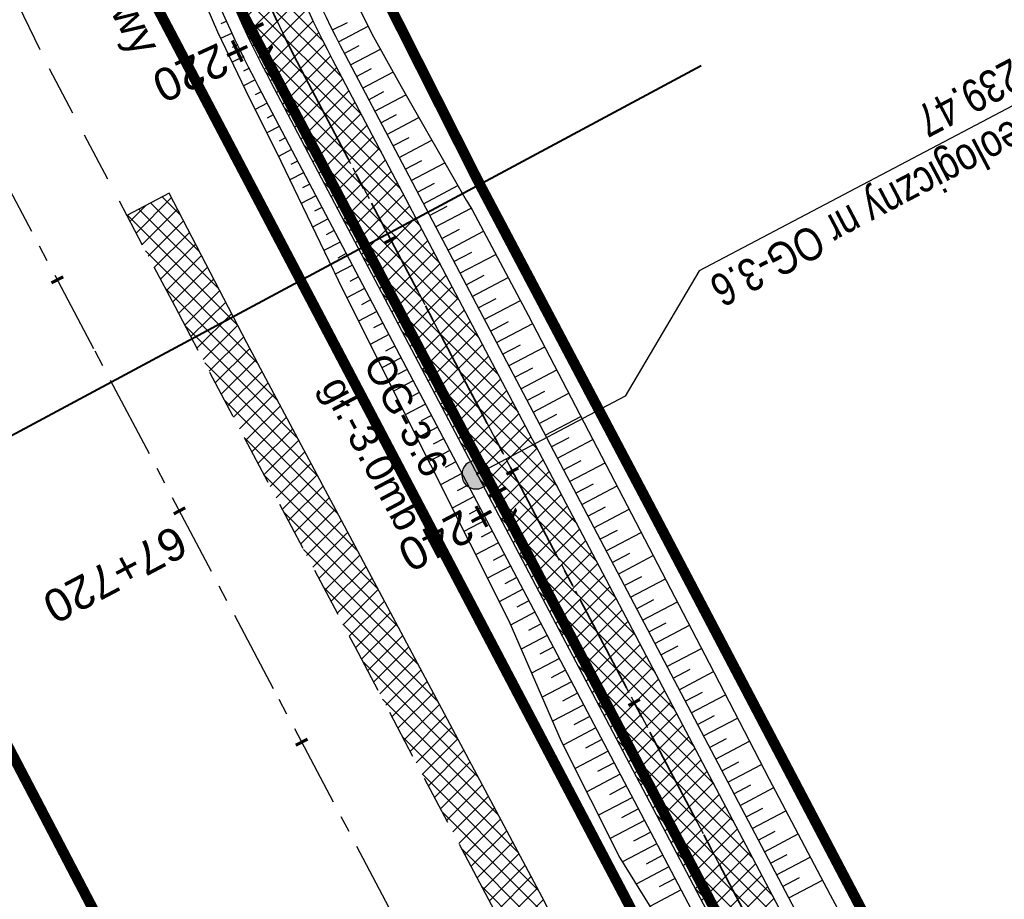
# Model space of a CAD drawing. Header units: metres. Extents: x 7529682 to 7533751, y 5721195 to 5727842.
# Tile 178 of 210: x 7530279 to 7530316, y 5726686 to 5726720. Entities that reach past the tile are written whole.
import ezdxf

# ---------------------------------------------------------------- set-up
doc = ezdxf.new("R2010")
doc.units = ezdxf.units.M
for name, pattern in [('817-dzialki-09-05-04$0$HIDDEN', [0.375, 0.25, -0.125]), ('ACAD_ISO05W100', [33, 24, -3, 0, -3, 0, -3]), ('CENTER', [50.8, 31.75, -6.35, 6.35, -6.35]), ('CENTER2', [28.575, 19.05, -3.175, 3.175, -3.175]), ('HIDDEN', [9.525, 6.35, -3.175])]:
    doc.linetypes.add(name, pattern=pattern)
for name, color, linetype in [('C-DROGI-SYTUACJA', 7, 'Continuous'), ('C-DROGI-SYTUACJA-ETYKIETY', 7, 'Continuous'), ('D-hatch-pobocza', 131, 'Continuous'), ('D-otw-geotechniczne', 4, 'Continuous'), ('D-pobocza', 60, 'Continuous'), ('D-rowy', 160, 'Continuous'), ('D-skarpa', 2, 'Continuous'), ('D-skarpa-kreskowanie', 2, 'Continuous')]:
    doc.layers.add(name, color=color, linetype=linetype)
for name, color, linetype, lineweight, true_color in [('D-ewidencja-numery', 7, 'Continuous', 50, 0x40ff00), ('D-hatch-ciag-pieszo-rowerowy', 7, 'Continuous', 13, 0xff9f80), ('D-LR-etap-III', 7, '817-dzialki-09-05-04$0$HIDDEN', 50, 0x00008f), ('D-typowe', 7, 'Continuous', 40, 0x0061c2)]:
    doc.layers.add(name, color=color, linetype=linetype, lineweight=lineweight, true_color=true_color)
for name, color, linetype, lineweight in [('D-krawędzie', 3, 'Continuous', 30), ('D-obrzeża', 2, 'Continuous', 30), ('D-opisy', 2, 'Continuous', 30), ('D-otw-geotechniczne-opis', 7, 'Continuous', 30), ('D-oś', 10, 'CENTER', 30), ('D-pas-drogowy', 7, 'ACAD_ISO05W100', 50)]:
    doc.layers.add(name, color=color, linetype=linetype, lineweight=lineweight)
doc.layers.add('poprzeczki', color=7, linetype='Continuous', true_color=0x0000c7)
doc.styles.add('2mm08', font='arial.ttf', dxfattribs={"width": 0.8})
doc.styles.add('ARIAL', font='arial.ttf', dxfattribs={"height": 1})
doc.styles.get("Standard").update_dxf_attribs({"font": 'arial.ttf'})
pattern_1 = [(45, (0, 0), (-0.33675960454, 0.33675960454), []), (135, (0, 0), (-0.33675960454, -0.33675960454), [])]

# ---------------------------------------------------------------- blocks, each defined once
blk = doc.blocks.new('AeccTickLine')
at = {"color": 0, "linetype": 'ByBlock', "lineweight": -2}
blk.add_line((0, 1), (0, -1), dxfattribs=at)
blk = doc.blocks.new('otwor')
at = {"layer": 'D-otw-geotechniczne', "lineweight": 25}
h = blk.add_hatch(color=256, dxfattribs=at)
edge = h.paths.add_edge_path()
edge.add_arc((0, 0), 1.164, 0, 360)
blk.add_circle((0, 0), 1.164, dxfattribs=at)

msp = doc.modelspace()

# ---------------------------------------------------------------- hatches: boundary and pattern name
at = {"layer": 'D-hatch-ciag-pieszo-rowerowy'}
h = msp.add_hatch(dxfattribs=at)
h.set_pattern_fill('ANSI37', color=256, scale=0.15, style=0)
h.set_pattern_definition(pattern_1)
h.paths.add_polyline_path([(7530290.543, 5726718.376, -0.059816), (7530286.289, 5726729.511), (7530285.062, 5726729.254, 0.060756), (7530289.362, 5726717.937), (7530322.484, 5726654.998), (7530323.29, 5726653.468), (7530324.387, 5726654.066), (7530323.59, 5726655.581)])
h.paths.add_polyline_path([(7530289.362, 5726717.937, -0.060756), (7530285.062, 5726729.254), (7530283.836, 5726728.997, 0.061696), (7530288.18, 5726717.498), (7530321.378, 5726654.416), (7530322.193, 5726652.869), (7530323.29, 5726653.468), (7530322.484, 5726654.998)])
at = {"layer": 'D-hatch-pobocza'}
h = msp.add_hatch(dxfattribs=at)
h.set_pattern_fill('ANSI37', color=256, scale=0.15, style=0)
h.set_pattern_definition(pattern_1)
h.paths.add_polyline_path([(7530484.05, 5726334.34), (7530471.92, 5726357.11), (7530458.95, 5726381.07), (7530447.57, 5726403.23), (7530435.55, 5726425.46), (7530424.34, 5726446.96), (7530408.22, 5726477.68), (7530396.72, 5726499.26), (7530381.74, 5726527.87), (7530371.44, 5726547.5), (7530359.58, 5726569.81), (7530349.42, 5726588.72), (7530332.29, 5726621.37), (7530323.72, 5726638.05), (7530306.54, 5726670.82), (7530298.56, 5726686.33), (7530287.26, 5726707.54), (7530284.291, 5726713.261), (7530282.67, 5726712.404), (7530284.501, 5726708.94), (7530291.376, 5726695.94), (7530296.046, 5726687.107), (7530304.464, 5726671.187), (7530316.604, 5726648.181), (7530333.058, 5726617.014), (7530350.004, 5726585.006), (7530367.258, 5726552.316), (7530385.763, 5726517.235), (7530404.054, 5726482.546), (7530421.087, 5726450.182), (7530442.442, 5726409.661), (7530463.421, 5726369.85), (7530489.269, 5726320.828), (7530506.412, 5726288.291), (7530524.315, 5726254.784), (7530540.549, 5726224.891), (7530548.273, 5726210.669), (7530551.697, 5726207.035), (7530543.21, 5726222.9), (7530538.34, 5726232.11), (7530533.7, 5726240.35), (7530511.95, 5726280.97), (7530499.24, 5726305.31)])

# ---------------------------------------------------------------- linework, layer by layer
at = {"layer": 'C-DROGI-SYTUACJA', "color": 10, "linetype": 'CENTER2', "lineweight": 35, "ltscale": 0.2}
msp.add_lwpolyline([(7530272.969, 5726756.475), (7530281.424, 5726740.504, -0.065084), (7530284.142, 5726733.217), (7530284.891, 5726729.972, 0.064463), (7530289.362, 5726717.937), (7530322.484, 5726654.998), (7530339.922, 5726621.886), (7530356.842, 5726589.483), (7530379.806, 5726546.279), (7530402.949, 5726502.005), (7530424.44, 5726461.025)], format="xyb", dxfattribs=at)
at = {"layer": 'D-ewidencja-numery', "color": 12, "ltscale": 15, "true_color": 0xc70000}
msp.add_lwpolyline([(7530277.51, 5726760.213), (7530286.037, 5726744.107), (7530288.097, 5726735.884), (7530290.394, 5726725.047), (7530296.177, 5726713.583), (7530302.726, 5726701.182), (7530325.685, 5726657.466), (7530343.244, 5726623.649), (7530360.23, 5726591.747), (7530383.209, 5726548.059), (7530406.018, 5726503.606), (7530427.465, 5726462.62)], dxfattribs=at)
at = {"layer": 'D-krawędzie', "linetype": 'HIDDEN', "ltscale": 0.3}
msp.add_lwpolyline([(7530276.009, 5726725.598), (7530279.7, 5726718.02), (7530284.501, 5726708.94), (7530291.376, 5726695.94), (7530296.046, 5726687.107), (7530304.464, 5726671.187), (7530316.604, 5726648.181), (7530333.058, 5726617.014), (7530350.004, 5726585.006), (7530367.258, 5726552.316), (7530385.763, 5726517.235), (7530404.054, 5726482.546), (7530421.087, 5726450.182), (7530442.442, 5726409.661), (7530463.421, 5726369.85), (7530489.269, 5726320.828), (7530506.412, 5726288.291), (7530524.315, 5726254.784), (7530540.549, 5726224.891), (7530548.24, 5726210.73)], dxfattribs=at)
at = {"layer": 'D-LR-etap-III', "ltscale": 10, "flags": 128}
msp.add_lwpolyline([(7531750.474, 5723895.103, 0.4, 0.4, 0), (7531750.505, 5723895.13, 0.4, 0.4, 0), (7531682.71, 5724022.92, 0.4, 0.4, 0), (7531619.177, 5724147.204, 0.4, 0.4, 0), (7531592.309, 5724198.489, 0.4, 0.4, 0), (7531553.264, 5724272.919, 0.4, 0.4, 0), (7531504.02, 5724366.79, 0.4, 0.4, 0), (7531482.09, 5724407.62, 0.4, 0.4, 0), (7531412.35, 5724541.183, 0.4, 0.4, 0), (7531388.464, 5724586.93, 0.4, 0.4, 0), (7531345.12, 5724669.94, 0.4, 0.4, 0), (7531127.66, 5725081.67, 0.4, 0.4, 0), (7531059.253, 5725211.041, 0.4, 0.4, 0), (7531008.007, 5725307.954, 0.4, 0.4, 0), (7530964.182, 5725390.836, 0.4, 0.4, 0), (7530914.557, 5725484.684, 0.4, 0.4, 0), (7530865.243, 5725577.494, 0.4, 0.4, 0), (7530840.085, 5725624.059, 0.4, 0.4, 0), (7530802.56, 5725694.925, 0.4, 0.4, 0), (7530755.54, 5725787.51, 0.4, 0.4, 0), (7530708.718, 5725876.303, 0.4, 0.4, 0), (7530695.12, 5725902.09, 0.4, 0.4, 0), (7530642.914, 5726001.078, 0.4, 0.4, 0), (7530634.935, 5726016.147, 0.4, 0.4, 0), (7530610.82, 5726061.93, 0.4, 0.4, 0), (7530610.82, 5726061.93, 0.4, 0.4, 0), (7530607.21, 5726063.51, 0.4, 0.4, 0), (7530597.42, 5726080.68, 0.4, 0.4, 0), (7530591.16, 5726088.44, 0.4, 0.4, 0), (7530581.28, 5726107.21, 0.4, 0.4, 0), (7530571.29, 5726130.56, 0.4, 0.4, 0), (7530549.555, 5726171.527, 0.4, 0.4, 0), (7530531.014, 5726206.474, 0.4, 0.4, 0), (7530516.461, 5726236.017, 0.4, 0.4, 0), (7530500.799, 5726266.141, 0.4, 0.4, 0), (7530491.35, 5726283.94, 0.4, 0.4, 0), (7530482.4, 5726303.41, 0.4, 0.4, 0), (7530482.4, 5726303.41, 0.4, 0.4, 0), (7530450.41, 5726357.28, 0.4, 0.4, 0), (7530397.759, 5726458.5, 0.4, 0.4, 0), (7530334.708, 5726583.665, 0.4, 0.4, 0), (7530303.939, 5726645.168, 0.4, 0.4, 0), (7530300.51, 5726651.778, 0.4, 0.4, 0), (7530289.214, 5726671.967, 0.4, 0.4, 0), (7530281.54, 5726685.57, 0.4, 0.4, 0), (7530261.371, 5726724.163, 0.4, 0.4, 0), (7530254.03, 5726738.21, 0.4, 0.4, 0), (7530197.22, 5726845.06, 0.4, 0.4, 0), (7530194.71, 5726849.15, 0.4, 0.4, 0), (7530195.92, 5726850.75, 0.4, 0.4, 0), (7530170.547, 5726892.961, 0.4, 0.4, 0), (7530143.175, 5726945.066, 0.4, 0.4, 0), (7530105.06, 5727018.32, 0.4, 0.4, 0), (7530100.06, 5727027.16, 0.4, 0.4, 0), (7530062.319, 5727099.625, 0.4, 0.4, 0), (7530015.379, 5727189.42, 0.4, 0.4, 0), (7529983.208, 5727250.207, 0.4, 0.4, 0), (7529953.284, 5727306.747, 0.4, 0.4, 0), (7529900.671, 5727406.159, 0.4, 0.4, 0), (7529890.63, 5727425.131, 0.4, 0.4, 0), (7529875.155, 5727454.426, 0.4, 0.4, 0), (7529857.56, 5727487.787, 0.4, 0.4, 0), (7529835.194, 5727530.193, 0.4, 0.4, 0), (7529811.741, 5727574.662, 0.4, 0.4, 0), (7529792.102, 5727611.923, 0.4, 0.4, 0), (7529768.066, 5727657.47, 0.4, 0.4, 0), (7529755.211, 5727682.131, 0.4, 0.4, 0), (7529753.31, 5727681.13, 0.4, 0.4, 0), (7529739.21, 5727707.77, 0.4, 0.4, 0), (7529735.395, 5727711.252, 0.4, 0.4, 0), (7529725.42, 5727730.2, 0.4, 0.4, 0), (7529723.55, 5727729.88, 0.4, 0.4, 0), (7529695.567, 5727782.932, 0.4, 0.4, 0), (7529717.68, 5727794.024, 0.4, 0.4, 0), (7529736.275, 5727758.647, 0.4, 0.4, 0), (7529736.275, 5727758.647, 0.4, 0.4, 0), (7529744.511, 5727750.406, 0.4, 0.4, 0), (7529744.511, 5727750.406, 0.4, 0.4, 0), (7529750.283, 5727738.55, 0.4, 0.4, 0), (7529777.109, 5727687.569, 0.4, 0.4, 0), (7529796.515, 5727651.33, 0.4, 0.4, 0), (7529814.938, 5727616.793, 0.4, 0.4, 0), (7529839.007, 5727572.304, 0.4, 0.4, 0), (7529860.618, 5727532.509, 0.4, 0.4, 0), (7529882.349, 5727491.504, 0.4, 0.4, 0), (7529904.865, 5727449.096, 0.4, 0.4, 0), (7529920.747, 5727418.885, 0.4, 0.4, 0), (7529946.677, 5727368.547, 0.4, 0.4, 0), (7529972.025, 5727320.573, 0.4, 0.4, 0), (7529987.74, 5727290.153, 0.4, 0.4, 0), (7529996.497, 5727273.662, 0.4, 0.4, 0), (7530017.541, 5727234.203, 0.4, 0.4, 0), (7530033.054, 5727204.864, 0.4, 0.4, 0), (7530051.623, 5727170.223, 0.4, 0.4, 0), (7530069.277, 5727137.016, 0.4, 0.4, 0), (7530089.385, 5727097.534, 0.4, 0.4, 0), (7530109.713, 5727060.747, 0.4, 0.4, 0), (7530136.77, 5727011.64, 0.4, 0.4, 0), (7530162.447, 5726962.744, 0.4, 0.4, 0), (7530187.674, 5726916.992, 0.4, 0.4, 0), (7530207.821, 5726879.335, 0.4, 0.4, 0), (7530230.626, 5726834.519, 0.4, 0.4, 0), (7530262.288, 5726776.618, 0.4, 0.4, 0), (7530277.51, 5726760.213, 0.4, 0.4, 0), (7530286.037, 5726744.107, 0.4, 0.4, 0), (7530288.097, 5726735.884, 0.4, 0.4, 0), (7530290.394, 5726725.047, 0.4, 0.4, 0), (7530296.177, 5726713.583, 0.4, 0.4, 0), (7530302.726, 5726701.182, 0.4, 0.4, 0), (7530325.685, 5726657.466, 0.4, 0.4, 0), (7530343.244, 5726623.649, 0.4, 0.4, 0), (7530360.23, 5726591.747, 0.4, 0.4, 0), (7530383.209, 5726548.059, 0.4, 0.4, 0), (7530406.018, 5726503.606, 0.4, 0.4, 0), (7530427.465, 5726462.62, 0.4, 0.4, 0), (7530447.928, 5726424.388, 0.4, 0.4, 0), (7530471.127, 5726379.921, 0.4, 0.4, 0), (7530490.501, 5726343.033, 0.4, 0.4, 0), (7530509.499, 5726306.733, 0.4, 0.4, 0), (7530529.89, 5726267.244, 0.4, 0.4, 0), (7530543.852, 5726238.99, 0.4, 0.4, 0), (7530554.809, 5726218.944, 0.4, 0.4, 0), (7530559.027, 5726212.223, 0.4, 0.4, 0), (7530563.061, 5726206.41, 0.4, 0.4, 0), (7530566.934, 5726200.464, 0.4, 0.4, 0), (7530569.771, 5726194.902, 0.4, 0.4, 0), (7530571.473, 5726191.282, 0.4, 0.4, 0), (7530572.839, 5726188.025, 0.4, 0.4, 0), (7530575.295, 5726182.035, 0.4, 0.4, 0), (7530579.737, 5726173.306, 0.4, 0.4, 0), (7530583.3, 5726167.41, 0.4, 0.4, 0), (7530593.4, 5726163.33, 0.4, 0.4, 0), (7530598.618, 5726155.264, 0.4, 0.4, 0), (7530608.258, 5726140.497, 0.4, 0.4, 0), (7530603.27, 5726136.83, 0.4, 0.4, 0), (7530606.53, 5726131.84, 0.4, 0.4, 0), (7530604.239, 5726124.217, 0.4, 0.4, 0), (7530605.847, 5726121.63, 0.4, 0.4, 0), (7530608.972, 5726116.164, 0.4, 0.4, 0), (7530618.114, 5726097.791, 0.4, 0.4, 0), (7530651.213, 5726034.96, 0.4, 0.4, 0), (7530670.244, 5725998.611, 0.4, 0.4, 0), (7530698.075, 5725945.953, 0.4, 0.4, 0), (7530716.506, 5725911.305, 0.4, 0.4, 0), (7530735.223, 5725875.667, 0.4, 0.4, 0), (7530752.504, 5725842.155, 0.4, 0.4, 0), (7530778.311, 5725793.501, 0.4, 0.4, 0), (7530797.5, 5725756.382, 0.4, 0.4, 0), (7530812.519, 5725728.289, 0.4, 0.4, 0), (7530820.039, 5725713.16, 0.4, 0.4, 0), (7530822.422, 5725710.194, 0.4, 0.4, 0), (7530833.155, 5725688.801, 0.4, 0.4, 0), (7530849.629, 5725656.159, 0.4, 0.4, 0), (7530867.983, 5725621.964, 0.4, 0.4, 0), (7530872.63, 5725612.888, 0.4, 0.4, 0), (7530880.354, 5725597.595, 0.4, 0.4, 0), (7530883.839, 5725593.389, 0.4, 0.4, 0), (7530891.782, 5725587.763, 0.4, 0.4, 0), (7530895.039, 5725584.281, 0.4, 0.4, 0), (7530897.034, 5725580.941, 0.4, 0.4, 0), (7530900.952, 5725579.946, 0.4, 0.4, 0), (7530904.81, 5725571.977, 0.4, 0.4, 0), (7530903.682, 5725568.566, 0.4, 0.4, 0), (7530908.901, 5725558.845, 0.4, 0.4, 0), (7530910.252, 5725545.672, 0.4, 0.4, 0), (7530912.873, 5725538.646, 0.4, 0.4, 0), (7530945.278, 5725478.464, 0.4, 0.4, 0), (7530959.692, 5725450.246, 0.4, 0.4, 0), (7531002.827, 5725368.192, 0.4, 0.4, 0), (7531044.704, 5725290.314, 0.4, 0.4, 0), (7531064.099, 5725253.213, 0.4, 0.4, 0), (7531083.01, 5725216.678, 0.4, 0.4, 0), (7531113.013, 5725158.466, 0.4, 0.4, 0), (7531137.364, 5725113.071, 0.4, 0.4, 0), (7531150.831, 5725086.712, 0.4, 0.4, 0), (7531159.746, 5725076.641, 0.4, 0.4, 0), (7531166.31, 5725074.58, 0.4, 0.4, 0), (7531172.29, 5725062.58, 0.4, 0.4, 0), (7531170.59, 5725055.606, 0.4, 0.4, 0), (7531173.733, 5725044.081, 0.4, 0.4, 0), (7531215.342, 5724964.86, 0.4, 0.4, 0), (7531238.054, 5724921.685, 0.4, 0.4, 0), (7531262.39, 5724875.283, 0.4, 0.4, 0), (7531295.587, 5724811.266, 0.4, 0.4, 0), (7531348.488, 5724712.363, 0.4, 0.4, 0), (7531363.741, 5724682.684, 0.4, 0.4, 0), (7531366.987, 5724675.865, 0.4, 0.4, 0), (7531382.541, 5724646.111, 0.4, 0.4, 0), (7531401.299, 5724610.875, 0.4, 0.4, 0), (7531428.965, 5724558.862, 0.4, 0.4, 0), (7531449.111, 5724520.398, 0.4, 0.4, 0), (7531477.293, 5724465.831, 0.4, 0.4, 0), (7531500.996, 5724421.113, 0.4, 0.4, 0), (7531512.122, 5724400.549, 0.4, 0.4, 0), (7531513.782, 5724396.757, 0.4, 0.4, 0), (7531526.32, 5724379.39, 0.4, 0.4, 0), (7531566.784, 5724302.736, 0.4, 0.4, 0), (7531612.277, 5724225.61, 0.4, 0.4, 0), (7531620.493, 5724210.548, 0.4, 0.4, 0), (7531631.578, 5724196.258, 0.4, 0.4, 0), (7531653.484, 5724152.434, 0.4, 0.4, 0), (7531661.151, 5724128.494, 0.4, 0.4, 0), (7531673.881, 5724101.186, 0.4, 0.4, 0), (7531684.691, 5724081.184, 0.4, 0.4, 0), (7531699.212, 5724051.17, 0.4, 0.4, 0), (7531704.034, 5724040.584, 0.4, 0.4, 0), (7531704.034, 5724040.584, 0.4, 0.4, 0), (7531703.913, 5724037.17, 0.4, 0.4, 0), (7531736.42, 5723969.232, 0.4, 0.4, 0), (7531738.285, 5723967.699, 0.4, 0.4, 0), (7531742.181, 5723962.346, 0.4, 0.4, 0), (7531744.286, 5723958.616, 0.4, 0.4, 0), (7531755.393, 5723944.193, 0.4, 0.4, 0), (7531758.69, 5723936.76, 0.4, 0.4, 0), (7531780.08, 5723929.25, 0.4, 0.4, 0), (7531792.612, 5723906.338, 0.4, 0.4, 0), (7531792.612, 5723906.338, 0.4, 0.4, 0), (7531756.962, 5723883.055, 0.4, 0.4, 0), (7531750.46, 5723895.13, 0.4, 0.4, 0), (7531750.46, 5723895.13, 0, 0, 0)], format="xyseb", dxfattribs=at)
at = {"layer": 'D-obrzeża', "linetype": 'ByBlock'}
msp.add_lwpolyline([(7530323.59, 5726655.58), (7530290.543, 5726718.376, -0.064463), (7530286.072, 5726730.411), (7530284.652, 5726736.563, 0.051126), (7530283.992, 5726738.494), (7530283.277, 5726740.048)], format="xyb", dxfattribs=at)
at = {"layer": 'D-obrzeża'}
msp.add_lwpolyline([(7530280.403, 5726739.321), (7530281.108, 5726737.815, -0.03899), (7530283.13, 5726732.041), (7530283.709, 5726729.533, 0.064463), (7530288.18, 5726717.498), (7530321.378, 5726654.416)], format="xyb", dxfattribs=at)
at = {"layer": 'D-otw-geotechniczne-opis', "linetype": 'ByBlock', "lineweight": 30}
msp.add_lwpolyline([(7530321.121, 5726719.007), (7530304.565, 5726710.294), (7530301.734, 5726705.494), (7530296.028, 5726702.491)], dxfattribs=at)
at = {"layer": 'D-oś', "ltscale": 0.03}
msp.add_lwpolyline([(7529994.785, 5727271.452), (7530014.919, 5727233.118), (7530030.611, 5727203.571), (7530048.952, 5727168.884), (7530066.584, 5727135.609), (7530088.792, 5727092.929), (7530119.442, 5727037.047), (7530133.98, 5727010.094), (7530160.017, 5726961.45), (7530183.787, 5726917.333), (7530204.666, 5726877.528), (7530227.909, 5726832.904), (7530259.102, 5726774.826, 0.063585), (7530264.989, 5726766.578), (7530268.47, 5726762.818, -0.065084), (7530272.969, 5726756.475), (7530281.424, 5726740.504, -0.065084), (7530284.142, 5726733.217), (7530284.891, 5726729.972, 0.064463), (7530289.362, 5726717.937), (7530322.484, 5726654.998)], format="xyb", dxfattribs=at)
at = {"layer": 'D-oś', "ltscale": 0.1}
msp.add_lwpolyline([(7530594.845, 5726110.895), (7530540.21, 5726214.45), (7530503.32, 5726286.651), (7530486.173, 5726319.196), (7530460.325, 5726368.218), (7530439.346, 5726408.03), (7530417.989, 5726448.552), (7530400.958, 5726480.914), (7530382.667, 5726515.602), (7530364.162, 5726550.682), (7530346.91, 5726583.371), (7530329.964, 5726615.378), (7530313.508, 5726646.548), (7530301.37, 5726669.551), (7530292.952, 5726685.471), (7530288.281, 5726694.304), (7530281.407, 5726707.304), (7530276.579, 5726716.435)], dxfattribs=at)
at = {"layer": 'D-pas-drogowy', "ltscale": 0.2, "flags": 128}
msp.add_lwpolyline([(7531633.019, 5724182.834, 0.4, 0.4, 0), (7531617.559, 5724211.608, 0.4, 0.4, 0), (7531566.784, 5724302.736, 0.4, 0.4, 0), (7531538.419, 5724356.47, 0.4, 0.4, 0), (7531526.32, 5724379.39, 0.4, 0.4, 0), (7531516.102, 5724393.607, 0.4, 0.4, 0.001485), (7531513.78, 5724396.838, 0.4, 0.4, 0), (7531501.87, 5724413.41, 0.4, 0.4, 0), (7531474.926, 5724464.508, 0.4, 0.4, 0), (7531446.2, 5724518.992, 0.4, 0.4, 0), (7531424.962, 5724559.262, 0.4, 0.4, 0), (7531398.444, 5724609.566, 0.4, 0.4, 0), (7531379.647, 5724645.216, 0.4, 0.4, 0), (7531365.23, 5724672.56, 0.4, 0.4, 0), (7531341.306, 5724717.915, 0.4, 0.4, 0), (7531312.9, 5724771.789, 0.4, 0.4, 0), (7531292.591, 5724810.307, 0.4, 0.4, 0), (7531259.392, 5724873.271, 0.4, 0.4, 0), (7531233.74, 5724921.923, 0.4, 0.4, 0), (7531203.073, 5724980.092, 0.4, 0.4, 0), (7531173.471, 5725036.225, 0.4, 0.4, 0), (7531168.27, 5725046.09, 0.4, 0.4, 0), (7531172.29, 5725062.58, 0.4, 0.4, 0), (7531166.31, 5725074.58, 0.4, 0.4, 0), (7531150.32, 5725079.6, 0.4, 0.4, 0), (7531141.5, 5725096.43, 0.4, 0.4, 0), (7531109.312, 5725157.814, 0.4, 0.4, 0), (7531086.641, 5725201.048, 0.4, 0.4, 0), (7531059.198, 5725253.384, 0.4, 0.4, 0), (7531028.207, 5725312.489, 0.4, 0.4, 0), (7530999.105, 5725367.99, 0.4, 0.4, 0), (7530956.248, 5725449.725, 0.4, 0.4, 0), (7530924.398, 5725510.464, 0.4, 0.4, 0), (7530897.51, 5725561.74, 0.4, 0.4, 0), (7530894.46, 5725566.14, 0.4, 0.4, 0), (7530892.16, 5725570.49, 0.4, 0.4, 0), (7530869.363, 5725613.307, 0.4, 0.4, 0), (7530861.694, 5725627.705, 0.4, 0.4, 0), (7530852.74, 5725644.52, 0.4, 0.4, 0), (7530831.51, 5725684.2, 0.4, 0.4, 0), (7530811.13, 5725722.52, 0.4, 0.4, 0), (7530792.348, 5725757.941, 0.4, 0.4, 0), (7530768.03, 5725803.8, 0.4, 0.4, 0), (7530748.769, 5725840.179, 0.4, 0.4, 0), (7530727.7, 5725879.97, 0.4, 0.4, 0), (7530712.098, 5725909.545, 0.4, 0.4, 0), (7530693.644, 5725944.645, 0.4, 0.4, 0), (7530665.702, 5725997.539, 0.4, 0.4, 0), (7530641.76, 5726042.88, 0.4, 0.4, 0), (7530616.5, 5726091.48, 0.4, 0.4, 0), (7530604.628, 5726114.32, 0.4, 0.4, -0.007763), (7530602.5, 5726118.43, 0.4, 0.4, 0), (7530603.992, 5726123.395, 0.4, 0.4, 0), (7530606.53, 5726131.84, 0.4, 0.4, 0), (7530603.27, 5726136.83, 0.4, 0.4, 0), (7530593.776, 5726151.369, 0.4, 0.4, 0), (7530590.203, 5726156.84, 0.4, 0.4, 0), (7530583.3, 5726167.41, 0.4, 0.4, 0), (7530580.578, 5726170.428, 0.4, 0.4, 0), (7530575.85, 5726175.67, 0.4, 0.4, 0), (7530569.01, 5726186.66, 0.4, 0.4, 0), (7530562.555, 5726199.189, 0.4, 0.4, 0), (7530555.67, 5726211.39, 0.4, 0.4, 0), (7530548.29, 5726224.23, 0.4, 0.4, 0), (7530540.58, 5726237.71, 0.4, 0.4, 0), (7530532.68, 5726252.65, 0.4, 0.4, 0), (7530524.06, 5726269.35, 0.4, 0.4, 0), (7530502.82, 5726309.91, 0.4, 0.4, 0), (7530488.83, 5726336.63, 0.4, 0.4, 0), (7530466.03, 5726380.16, 0.4, 0.4, 0), (7530438.47, 5726432.77, 0.4, 0.4, 0), (7530424.53, 5726459.09, 0.4, 0.4, 0), (7530401.63, 5726502.97, 0.4, 0.4, 0), (7530383.38, 5726538.06, 0.4, 0.4, 0), (7530353.97, 5726593.52, 0.4, 0.4, 0), (7530338.47, 5726622.74, 0.4, 0.4, 0), (7530322.01, 5726653.88, 0.4, 0.4, 0), (7530297.54, 5726700.33, 0.4, 0.4, 0), (7530287.38, 5726719.6, 0.4, 0.4, 0), (7530285.95, 5726722.316, 0.4, 0.4, 0), (7530280.26, 5726733.12, 0.4, 0.4, 0), (7530266.73, 5726758.74, 0.4, 0.4, 0), (7530260.42, 5726770.47, 0.4, 0.4, 0), (7530253.25, 5726783.82, 0.4, 0.4, 0), (7530244.95, 5726799.33, 0.4, 0.4, 0), (7530239.39, 5726808.49, 0.4, 0.4, 0), (7530238.29, 5726807.9, 0.4, 0.4, 0), (7530218.11, 5726850.67, 0.4, 0.4, 0), (7530175.907, 5726928.168, 0.4, 0.4, 0), (7530096.68, 5727076.15, 0.4, 0.4, 0), (7530094.68, 5727079.89, 0.4, 0.4, 0), (7530064.597, 5727135.523, 0.4, 0.4, 0), (7530046.731, 5727168.892, 0.4, 0.4, 0), (7530025.803, 5727208.461, 0.4, 0.4, 0), (7530012.847, 5727232.979, 0.4, 0.4, 0), (7529994.15, 5727268.45, 0.4, 0.4, 0), (7529981.671, 5727291.93, 0.4, 0.4, 0), (7529949.89, 5727351.73, 0.4, 0.4, 0), (7529924.75, 5727399.03, 0.4, 0.4, 0), (7529915.516, 5727417.1, 0.4, 0.4, 0), (7529885.83, 5727475.19, 0.4, 0.4, 0), (7529862.56, 5727519.97, 0.4, 0.4, 0), (7529852.985, 5727538.191, 0.4, 0.4, 0), (7529836.513, 5727569.511, 0.4, 0.4, 0), (7529815.369, 5727609.141, 0.4, 0.4, 0), (7529792.795, 5727651.247, 0.4, 0.4, 0), (7529774.199, 5727685.858, 0.4, 0.4, 0), (7529746.966, 5727736.059, 0.4, 0.4, 0), (7529733.92, 5727757.62, 0.4, 0.4, 0), (7529708.607, 5727806.389, 0.4, 0.4, 0), (7529688.492, 5727796.345, 0.4, 0.4, 0), (7529723.55, 5727729.88, 0.4, 0.4, 0), (7529725.42, 5727730.2, 0.4, 0.4, 0), (7529735.38, 5727711.28, 0.4, 0.4, 0), (7529739.21, 5727707.77, 0.4, 0.4, 0), (7529753.31, 5727681.13, 0.4, 0.4, 0), (7529755.178, 5727682.114, 0.4, 0.4, 0), (7529792.102, 5727611.923, 0.4, 0.4, 0), (7529811.741, 5727574.662, 0.4, 0.4, 0), (7529835.194, 5727530.193, 0.4, 0.4, 0), (7529857.56, 5727487.787, 0.4, 0.4, 0), (7529875.155, 5727454.426, 0.4, 0.4, 0), (7529890.63, 5727425.131, 0.4, 0.4, 0), (7529900.671, 5727406.159, 0.4, 0.4, 0), (7529953.284, 5727306.747, 0.4, 0.4, 0), (7529983.208, 5727250.207, 0.4, 0.4, 0), (7530015.379, 5727189.42, 0.4, 0.4, 0), (7530062.319, 5727099.625, 0.4, 0.4, 0), (7530100.06, 5727027.16, 0.4, 0.4, 0), (7530105.06, 5727018.32, 0.4, 0.4, 0), (7530143.175, 5726945.066, 0.4, 0.4, 0), (7530170.547, 5726892.961, 0.4, 0.4, 0), (7530195.92, 5726850.75, 0.4, 0.4, 0), (7530194.71, 5726849.15, 0.4, 0.4, 0), (7530197.22, 5726845.06, 0.4, 0.4, 0), (7530254.03, 5726738.21, 0.4, 0.4, 0), (7530261.371, 5726724.163, 0.4, 0.4, 0), (7530281.54, 5726685.57, 0.4, 0.4, 0), (7530289.214, 5726671.967, 0.4, 0.4, 0), (7530300.51, 5726651.778, 0.4, 0.4, 0), (7530303.939, 5726645.168, 0.4, 0.4, 0), (7530334.708, 5726583.665, 0.4, 0.4, 0), (7530397.759, 5726458.5, 0.4, 0.4, 0), (7530450.41, 5726357.28, 0.4, 0.4, 0), (7530482.4, 5726303.41, 0.4, 0.4, 0), (7530483.688, 5726301.003, 0.4, 0.4, 0), (7530491.35, 5726283.94, 0.4, 0.4, 0), (7530512.67, 5726243.78, 0.4, 0.4, 0), (7530529.43, 5726209.46, 0.4, 0.4, 0), (7530571.29, 5726130.56, 0.4, 0.4, 0), (7530581.28, 5726107.21, 0.4, 0.4, 0), (7530591.16, 5726088.44, 0.4, 0.4, 0), (7530597.42, 5726080.68, 0.4, 0.4, 0), (7530607.21, 5726063.51, 0.4, 0.4, 0), (7530610.82, 5726061.93, 0.4, 0.4, 0), (7530634.935, 5726016.147, 0.4, 0.4, 0), (7530642.914, 5726001.078, 0.4, 0.4, 0), (7530695.12, 5725902.09, 0.4, 0.4, 0), (7530708.718, 5725876.303, 0.4, 0.4, 0), (7530755.54, 5725787.51, 0.4, 0.4, 0), (7530802.56, 5725694.925, 0.4, 0.4, 0), (7530840.085, 5725624.059, 0.4, 0.4, 0), (7530865.243, 5725577.494, 0.4, 0.4, 0), (7530914.557, 5725484.684, 0.4, 0.4, 0), (7530964.182, 5725390.836, 0.4, 0.4, 0), (7531008.007, 5725307.954, 0.4, 0.4, 0), (7531059.253, 5725211.041, 0.4, 0.4, 0), (7531127.66, 5725081.67, 0.4, 0.4, 0), (7531345.12, 5724669.94, 0.4, 0.4, 0), (7531388.464, 5724586.93, 0.4, 0.4, 0), (7531412.35, 5724541.183, 0.4, 0.4, 0), (7531482.09, 5724407.62, 0.4, 0.4, 0), (7531504.02, 5724366.79, 0.4, 0.4, 0), (7531519.374, 5724337.52, 0.4, 0.4, 0), (7531563.749, 5724252.932, 0.4, 0.4, 0), (7531602.175, 5724179.681, 0.4, 0.4, 0), (7531619.177, 5724147.204, 0.4, 0.4, 0), (7531625.038, 5724135.635, 0.4, 0.4, 0), (7531656.796, 5724073.316, 0.4, 0.4, 0), (7531675.12, 5724037.36, 0.4, 0.4, 0), (7531682.71, 5724022.92, 0.4, 0.4, 0), (7531705.565, 5723979.811, 0.4, 0.4, 0), (7531736.606, 5723921.262, 0.4, 0.4, 0), (7531750.46, 5723895.13, 0.4, 0.4, 0), (7531740.77, 5723886.56, 0.4, 0.4, 0), (7531732.86, 5723885, 0.4, 0.4, 0), (7531722.18, 5723887.77, 0.4, 0.4, 0), (7531729.87, 5723862.17, 0.4, 0.4, 0), (7531742.92, 5723861.93, 0.4, 0.4, 0), (7531763.71, 5723859.52, 0.4, 0.4, 0), (7531768.42, 5723854.12, 0.4, 0.4, 0), (7531787.42, 5723817.97, 0.4, 0.4, 0), (7531795.57, 5723809.82, 0.4, 0.4, 0), (7531816.347, 5723819.85, 0.4, 0.4, 0), (7531816.347, 5723819.85, 0.4, 0.4, 0), (7531805.06, 5723843.23, 0.4, 0.4, 0), (7531803.61, 5723886.23, 0.4, 0.4, 0), (7531803.61, 5723886.23, 0.4, 0.4, 0), (7531780.08, 5723929.25, 0.4, 0.4, 0), (7531758.69, 5723936.76, 0.4, 0.4, 0), (7531749.359, 5723946.412, 0.4, 0.4, 0), (7531742.71, 5723953.29, 0.4, 0.4, 0), (7531735.177, 5723967.878, 0.4, 0.4, 0), (7531722.37, 5723992.68, 0.4, 0.4, 0), (7531705.042, 5724030.886, 0.4, 0.4, 0), (7531699.47, 5724043.17, 0.4, 0.4, 0), (7531692.69, 5724058.11, 0.4, 0.4, 0), (7531679.672, 5724084.017, 0.4, 0.4, 0), (7531674.55, 5724094.21, 0.4, 0.4, 0), (7531666.633, 5724114.003, 0.4, 0.4, 0), (7531649, 5724153.82, 0.4, 0.4, 0), (7531641.49, 5724149.34, 0.4, 0.4, 0), (7531626.04, 5724179.34, 0.4, 0.4, 0), (7531633.03, 5724182.84, 0, 0, 0)], format="xyseb", dxfattribs=at)
at = {"layer": 'D-pobocza'}
for points in [[(7530280.762, 5726737.632), (7530280.762, 5726737.632, -0.053073), (7530282.643, 5726731.929), (7530283.237, 5726729.358, 0.064463), (7530287.708, 5726717.322), (7530320.936, 5726654.183)], [(7530285.148, 5726736.638), (7530286.545, 5726730.587, 0.064463), (7530291.016, 5726718.551), (7530324.033, 5726655.813)]]:
    msp.add_lwpolyline(points, format="xyb", dxfattribs=at)
msp.add_lwpolyline([(7530424.34, 5726446.96), (7530408.22, 5726477.68), (7530396.72, 5726499.26), (7530381.74, 5726527.87), (7530371.44, 5726547.5), (7530359.58, 5726569.81), (7530349.42, 5726588.72), (7530332.29, 5726621.37), (7530323.72, 5726638.05), (7530306.54, 5726670.82), (7530298.56, 5726686.33), (7530287.26, 5726707.54), (7530284.291, 5726713.261), (7530282.67, 5726712.404)], dxfattribs=at)
at = {"layer": 'D-rowy', "linetype": 'HIDDEN', "ltscale": 0.1, "const_width": 0.4, "flags": 128}
msp.add_lwpolyline([(7530551.499, 5726212.267), (7530543.597, 5726226.236), (7530531.122, 5726249.92), (7530513.079, 5726284.072), (7530493.258, 5726321.227), (7530474.307, 5726357.907), (7530450.222, 5726402.72), (7530429.968, 5726441.454), (7530407.859, 5726483.738), (7530388.275, 5726520.931), (7530367.428, 5726560.809), (7530342.591, 5726608.109), (7530323.482, 5726644.276), (7530301.727, 5726686.325), (7530278.863, 5726729.805), (7530276.238, 5726736.773), (7530276.238, 5726736.773)], dxfattribs=at)
at = {"layer": 'D-skarpa', "linetype": 'Continuous'}
for points in [[(7530285.638, 5726740.213), (7530286.291, 5726738.747), (7530287.371, 5726735.688), (7530287.684, 5726734.035), (7530288.192, 5726730.735), (7530288.217, 5726730.571), (7530289.269, 5726726.011), (7530289.514, 5726725.24), (7530290.922, 5726721.621), (7530292.047, 5726719.35), (7530293.158, 5726717.333), (7530295.653, 5726712.996), (7530295.703, 5726712.911), (7530295.875, 5726712.623), (7530298.026, 5726708.595), (7530302.64, 5726699.723), (7530304.941, 5726695.284), (7530307.242, 5726690.845), (7530309.571, 5726686.42), (7530314.316, 5726677.617)], [(7530278.72, 5726737.026), (7530280.108, 5726734.783), (7530280.902, 5726733.641), (7530281.553, 5726732.14), (7530281.553, 5726732.14), (7530282.316, 5726729.378), (7530282.383, 5726729.203), (7530284.096, 5726724.237), (7530284.425, 5726723.396), (7530286.135, 5726719.423), (7530287.363, 5726716.885), (7530288.395, 5726714.827), (7530290.567, 5726710.32), (7530290.609, 5726710.23), (7530290.752, 5726709.927), (7530292.792, 5726705.84), (7530297.277, 5726696.9), (7530299.283, 5726692.306), (7530301.533, 5726687.84), (7530304.166, 5726683.576)]]:
    msp.add_lwpolyline(points, dxfattribs=at)
at = {"layer": 'D-skarpa-kreskowanie', "linetype": 'Continuous'}
for p, q in [((7530286.494, 5726719.838, 107.527), (7530286.269, 5726719.736, 107.362)), ((7530290.542, 5726719.499, 107.595), (7530291.115, 5726719.788, 107.167)), ((7530286.7, 5726719.383, 107.51), (7530286.255, 5726719.175, 107.183)), ((7530290.763, 5726719.051, 107.579), (7530291.903, 5726719.64, 106.724)), ((7530286.921, 5726718.934, 107.496), (7530286.698, 5726718.828, 107.331)), ((7530290.988, 5726718.604, 107.566), (7530291.558, 5726718.904, 107.137)), ((7530291.221, 5726718.162, 107.555), (7530292.369, 5726718.766, 106.691)), ((7530287.142, 5726718.485, 107.482), (7530286.695, 5726718.267, 107.15)), ((7530287.363, 5726718.037, 107.468), (7530287.139, 5726717.925, 107.301)), ((7530291.454, 5726717.719, 107.545), (7530292.032, 5726718.023, 107.11)), ((7530291.687, 5726717.277, 107.535), (7530292.851, 5726717.89, 106.657)), ((7530287.583, 5726717.588, 107.454), (7530287.134, 5726717.358, 107.117)), ((7530287.804, 5726717.14, 107.44), (7530287.579, 5726717.021, 107.27)), ((7530291.92, 5726716.834, 107.524), (7530292.506, 5726717.143, 107.082)), ((7530288.037, 5726716.697, 107.429), (7530287.578, 5726716.456, 107.084)), ((7530292.152, 5726716.392, 107.518), (7530293.34, 5726717.017, 106.624)), ((7530288.27, 5726716.255, 107.419), (7530288.036, 5726716.132, 107.243)), ((7530292.385, 5726715.949, 107.514), (7530292.987, 5726716.266, 107.06)), ((7530292.618, 5726715.507, 107.51), (7530293.839, 5726716.149, 106.59)), ((7530288.502, 5726715.812, 107.409), (7530288.026, 5726715.562, 107.05)), ((7530288.735, 5726715.37, 107.398), (7530288.493, 5726715.242, 107.216)), ((7530292.851, 5726715.064, 107.505), (7530293.47, 5726715.39, 107.039)), ((7530293.084, 5726714.622, 107.501), (7530294.338, 5726715.282, 106.556)), ((7530288.968, 5726714.927, 107.39), (7530288.472, 5726714.666, 107.016)), ((7530289.201, 5726714.485, 107.386), (7530288.945, 5726714.35, 107.193)), ((7530293.317, 5726714.179, 107.497), (7530293.952, 5726714.514, 107.018)), ((7530293.55, 5726713.737, 107.492), (7530294.837, 5726714.414, 106.522)), ((7530289.434, 5726714.042, 107.381), (7530288.907, 5726713.765, 106.984)), ((7530289.667, 5726713.6, 107.377), (7530289.395, 5726713.457, 107.172)), ((7530293.782, 5726713.294, 107.488), (7530294.434, 5726713.638, 106.997)), ((7530294.015, 5726712.852, 107.484), (7530295.336, 5726713.547, 106.489)), ((7530289.9, 5726713.157, 107.373), (7530289.341, 5726712.863, 106.952)), ((7530290.132, 5726712.715, 107.368), (7530289.845, 5726712.564, 107.152)), ((7530294.248, 5726712.41, 107.479), (7530294.917, 5726712.761, 106.976)), ((7530294.481, 5726711.967, 107.478), (7530295.839, 5726712.682, 106.455)), ((7530290.365, 5726712.272, 107.364), (7530289.776, 5726711.962, 106.92)), ((7530290.598, 5726711.83, 107.36), (7530290.295, 5726711.671, 107.132)), ((7530294.714, 5726711.525, 107.479), (7530295.396, 5726711.883, 106.965)), ((7530294.947, 5726711.082, 107.479), (7530296.313, 5726711.801, 106.45)), ((7530290.831, 5726711.387, 107.355), (7530290.21, 5726711.061, 106.887)), ((7530291.064, 5726710.945, 107.351), (7530290.746, 5726710.777, 107.111)), ((7530295.18, 5726710.64, 107.48), (7530295.864, 5726711, 106.964)), ((7530295.412, 5726710.197, 107.48), (7530296.785, 5726710.919, 106.447)), ((7530291.297, 5726710.502, 107.348), (7530290.643, 5726710.158, 106.856)), ((7530291.53, 5726710.06, 107.349), (7530291.195, 5726709.884, 107.097)), ((7530295.645, 5726709.755, 107.481), (7530296.333, 5726710.116, 106.963)), ((7530295.878, 5726709.312, 107.482), (7530297.256, 5726710.037, 106.444)), ((7530291.762, 5726709.618, 107.349), (7530291.084, 5726709.261, 106.838)), ((7530291.995, 5726709.175, 107.35), (7530291.651, 5726708.994, 107.091)), ((7530296.111, 5726708.87, 107.482), (7530296.801, 5726709.233, 106.962)), ((7530296.344, 5726708.427, 107.483), (7530297.727, 5726709.155, 106.441)), ((7530292.228, 5726708.733, 107.35), (7530291.531, 5726708.366, 106.825)), ((7530292.461, 5726708.29, 107.351), (7530292.108, 5726708.104, 107.085)), ((7530296.577, 5726707.985, 107.483), (7530297.27, 5726708.349, 106.961)), ((7530296.81, 5726707.542, 107.484), (7530298.195, 5726708.271, 106.44)), ((7530292.694, 5726707.848, 107.351), (7530291.978, 5726707.471, 106.812)), ((7530292.927, 5726707.405, 107.352), (7530292.564, 5726707.214, 107.079)), ((7530297.042, 5726707.1, 107.484), (7530297.734, 5726707.464, 106.963)), ((7530297.275, 5726706.657, 107.485), (7530298.656, 5726707.384, 106.445)), ((7530293.16, 5726706.963, 107.352), (7530292.425, 5726706.576, 106.799)), ((7530297.508, 5726706.215, 107.485), (7530298.197, 5726706.578, 106.966)), ((7530293.392, 5726706.52, 107.353), (7530293.02, 5726706.324, 107.073)), ((7530297.741, 5726705.772, 107.486), (7530299.117, 5726706.497, 106.449)), ((7530293.625, 5726706.078, 107.354), (7530292.872, 5726705.681, 106.786)), ((7530293.858, 5726705.635, 107.354), (7530293.477, 5726705.435, 107.067)), ((7530297.974, 5726705.33, 107.487), (7530298.661, 5726705.692, 106.969)), ((7530298.207, 5726704.888, 107.487), (7530299.579, 5726705.61, 106.453)), ((7530294.091, 5726705.193, 107.355), (7530293.32, 5726704.787, 106.774)), ((7530294.324, 5726704.75, 107.355), (7530293.934, 5726704.545, 107.062)), ((7530298.44, 5726704.445, 107.488), (7530299.124, 5726704.806, 106.972)), ((7530298.672, 5726704.003, 107.488), (7530300.04, 5726704.722, 106.458)), ((7530294.557, 5726704.308, 107.356), (7530293.769, 5726703.893, 106.762)), ((7530298.905, 5726703.56, 107.489), (7530299.588, 5726703.919, 106.974)), ((7530294.789, 5726703.865, 107.356), (7530294.391, 5726703.656, 107.056)), ((7530299.138, 5726703.118, 107.489), (7530300.501, 5726703.835, 106.462)), ((7530295.022, 5726703.423, 107.357), (7530294.217, 5726702.999, 106.75)), ((7530295.255, 5726702.98, 107.357), (7530294.848, 5726702.766, 107.051)), ((7530299.371, 5726702.675, 107.49), (7530300.052, 5726703.033, 106.977)), ((7530299.604, 5726702.233, 107.49), (7530300.963, 5726702.948, 106.467)), ((7530295.488, 5726702.538, 107.358), (7530294.666, 5726702.105, 106.738)), ((7530295.721, 5726702.096, 107.359), (7530295.305, 5726701.877, 107.046)), ((7530299.837, 5726701.79, 107.491), (7530300.515, 5726702.147, 106.98)), ((7530300.07, 5726701.348, 107.492), (7530301.424, 5726702.061, 106.471)), ((7530295.954, 5726701.653, 107.359), (7530295.114, 5726701.211, 106.727)), ((7530300.302, 5726700.905, 107.492), (7530300.979, 5726701.261, 106.983)), ((7530296.187, 5726701.211, 107.36), (7530295.763, 5726700.987, 107.04)), ((7530300.535, 5726700.463, 107.493), (7530301.885, 5726701.173, 106.475)), ((7530296.419, 5726700.768, 107.36), (7530295.563, 5726700.317, 106.715)), ((7530296.652, 5726700.326, 107.361), (7530296.22, 5726700.098, 107.035)), ((7530300.768, 5726700.02, 107.493), (7530301.442, 5726700.375, 106.985)), ((7530301.001, 5726699.578, 107.494), (7530302.347, 5726700.286, 106.48)), ((7530296.885, 5726699.883, 107.361), (7530296.011, 5726699.423, 106.703)), ((7530297.118, 5726699.441, 107.362), (7530296.677, 5726699.208, 107.029)), ((7530301.234, 5726699.135, 107.494), (7530301.906, 5726699.489, 106.988)), ((7530301.467, 5726698.693, 107.495), (7530302.808, 5726699.399, 106.485)), ((7530297.351, 5726698.998, 107.362), (7530296.46, 5726698.529, 106.691)), ((7530297.584, 5726698.556, 107.363), (7530297.134, 5726698.319, 107.024)), ((7530301.699, 5726698.251, 107.495), (7530302.369, 5726698.603, 106.991)), ((7530301.932, 5726697.808, 107.496), (7530303.268, 5726698.511, 106.49)), ((7530297.817, 5726698.113, 107.364), (7530296.908, 5726697.635, 106.679)), ((7530298.049, 5726697.671, 107.364), (7530297.591, 5726697.43, 107.019)), ((7530302.165, 5726697.366, 107.497), (7530302.832, 5726697.716, 106.994)), ((7530302.398, 5726696.923, 107.497), (7530303.728, 5726697.623, 106.495)), ((7530298.282, 5726697.228, 107.365), (7530297.348, 5726696.737, 106.661)), ((7530298.515, 5726696.786, 107.365), (7530298.032, 5726696.532, 107.001)), ((7530302.631, 5726696.481, 107.498), (7530303.295, 5726696.83, 106.998)), ((7530302.864, 5726696.038, 107.498), (7530304.189, 5726696.735, 106.5)), ((7530298.748, 5726696.343, 107.366), (7530297.749, 5726695.818, 106.614)), ((7530298.981, 5726695.901, 107.366), (7530298.465, 5726695.63, 106.978)), ((7530303.097, 5726695.596, 107.499), (7530303.758, 5726695.944, 107.001)), ((7530303.329, 5726695.153, 107.499), (7530304.649, 5726695.848, 106.505)), ((7530299.214, 5726695.459, 107.367), (7530298.151, 5726694.899, 106.566)), ((7530299.447, 5726695.016, 107.367), (7530298.899, 5726694.728, 106.955)), ((7530303.562, 5726694.711, 107.5), (7530304.221, 5726695.057, 107.004)), ((7530303.795, 5726694.268, 107.5), (7530305.109, 5726694.96, 106.51)), ((7530299.679, 5726694.574, 107.368), (7530298.552, 5726693.98, 106.519)), ((7530299.912, 5726694.131, 107.369), (7530299.332, 5726693.826, 106.932)), ((7530304.028, 5726693.826, 107.501), (7530304.684, 5726694.171, 107.007)), ((7530304.261, 5726693.383, 107.502), (7530305.569, 5726694.072, 106.516)), ((7530300.145, 5726693.689, 107.369), (7530298.953, 5726693.061, 106.471)), ((7530300.378, 5726693.246, 107.37), (7530299.766, 5726692.924, 106.909)), ((7530304.494, 5726692.941, 107.502), (7530305.147, 5726693.284, 107.01)), ((7530304.727, 5726692.498, 107.503), (7530306.03, 5726693.184, 106.521)), ((7530300.611, 5726692.804, 107.37), (7530299.363, 5726692.147, 106.43)), ((7530300.844, 5726692.361, 107.371), (7530300.216, 5726692.031, 106.898)), ((7530304.959, 5726692.056, 107.503), (7530305.61, 5726692.398, 107.013)), ((7530305.192, 5726691.613, 107.504), (7530306.49, 5726692.296, 106.526)), ((7530301.077, 5726691.919, 107.371), (7530299.813, 5726691.254, 106.419)), ((7530301.309, 5726691.476, 107.372), (7530300.674, 5726691.142, 106.893)), ((7530305.425, 5726691.171, 107.504), (7530306.073, 5726691.512, 107.017)), ((7530305.658, 5726690.729, 107.505), (7530306.95, 5726691.408, 106.532)), ((7530301.542, 5726691.034, 107.373), (7530300.263, 5726690.361, 106.409)), ((7530301.775, 5726690.591, 107.373), (7530301.132, 5726690.253, 106.888)), ((7530305.891, 5726690.286, 107.506), (7530306.535, 5726690.625, 107.02)), ((7530306.124, 5726689.844, 107.506), (7530307.412, 5726690.522, 106.535)), ((7530302.008, 5726690.149, 107.374), (7530300.713, 5726689.467, 106.398)), ((7530302.241, 5726689.706, 107.374), (7530301.589, 5726689.364, 106.883)), ((7530306.357, 5726689.401, 107.507), (7530307.001, 5726689.74, 107.021)), ((7530306.589, 5726688.959, 107.507), (7530307.878, 5726689.637, 106.536)), ((7530302.474, 5726689.264, 107.375), (7530301.163, 5726688.574, 106.387)), ((7530306.822, 5726688.516, 107.508), (7530307.467, 5726688.855, 107.022)), ((7530302.707, 5726688.821, 107.375), (7530302.047, 5726688.475, 106.879)), ((7530307.055, 5726688.074, 107.508), (7530308.344, 5726688.752, 106.538)), ((7530302.939, 5726688.379, 107.376), (7530301.627, 5726687.688, 106.387)), ((7530303.172, 5726687.937, 107.376), (7530302.531, 5726687.599, 106.893)), ((7530307.288, 5726687.631, 107.509), (7530307.932, 5726687.97, 107.023)), ((7530307.521, 5726687.189, 107.509), (7530308.809, 5726687.867, 106.539)), ((7530303.405, 5726687.494, 107.377), (7530302.153, 5726686.835, 106.434)), ((7530303.638, 5726687.052, 107.378), (7530303.027, 5726686.73, 106.918)), ((7530307.754, 5726686.746, 107.51), (7530308.398, 5726687.085, 107.025)), ((7530307.987, 5726686.304, 107.511), (7530309.275, 5726686.982, 106.54)), ((7530303.871, 5726686.609, 107.378), (7530302.68, 5726685.983, 106.481))]:
    msp.add_line(p, q, dxfattribs=at)
at = {"layer": 'D-typowe'}
msp.add_lwpolyline([(7530304.644, 5726718.126), (7530270.712, 5726699.935)], dxfattribs=at)

# ---------------------------------------------------------------- block references
at = {"layer": 'C-DROGI-SYTUACJA-ETYKIETY', "color": 2, "linetype": 'Continuous', "lineweight": 60, "xscale": 0.25, "yscale": 0.25, "zscale": 0.25}
for p, rotation in [((7530280.01, 5726709.945), 297.8687282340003), ((7530284.685, 5726701.105), 297.8687282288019), ((7530289.359, 5726692.265), 297.8687282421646)]:
    msp.add_blockref('AeccTickLine', p, dxfattribs=dict(at, rotation=rotation))
at = {"layer": 'D-otw-geotechniczne', "lineweight": 25, "xscale": -0.4687499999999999, "yscale": 0.4687499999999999, "zscale": 0.4687499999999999, "rotation": 309.871563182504}
msp.add_blockref('otwor', (7530296.028, 5726702.491), dxfattribs=at)
at = {"layer": 'poprzeczki', "color": 2, "linetype": 'Continuous', "lineweight": 60, "xscale": 0.25, "yscale": 0.25, "zscale": 0.25, "rotation": 297.7561559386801}
for p in [(7530292.762, 5726711.475), (7530297.419, 5726702.626), (7530302.077, 5726693.776)]:
    msp.add_blockref('AeccTickLine', p, dxfattribs=at)

# ---------------------------------------------------------------- texts
at = {"layer": 'C-DROGI-SYTUACJA-ETYKIETY', "color": 2}
for s, rotation, p in [('1+220', 204.6644, (7530287.986, 5726719.86)), ('1+240', 207.7562, (7530297.262, 5726702.119)), ('67+720', 207.8687, (7530284.529, 5726700.598))]:
    msp.add_text(s, height=1.25, rotation=rotation, dxfattribs=at).set_placement(p)
at = {"layer": 'D-opisy'}
msp.add_text('istn. rów drogowy', height=1.2, rotation=298.1037, dxfattribs=at).set_placement((7530276.842, 5726729.921))
at = {"layer": 'D-otw-geotechniczne', "linetype": 'Continuous', "insert": (7530292.66, 5726707.26), "char_height": 1.1, "attachment_point": 1, "rotation": 298, "style": 'ARIAL'}
msp.add_mtext_dynamic_manual_height_columns('OG-3.6\\Pgł.-3.0mb', width=9.91454, gutter_width=6, heights=[0], dxfattribs=at)
at = {"layer": 'D-otw-geotechniczne-opis', "linetype": 'Continuous', "insert": (7530320.678, 5726718.774), "char_height": 1.25, "attachment_point": 4, "rotation": 207.7562, "style": '2mm08'}
msp.add_mtext('Otwór geologiczny nr OG-3.6\\Pkm 1+239.47', dxfattribs=at)

doc.saveas('drawing.dxf')
